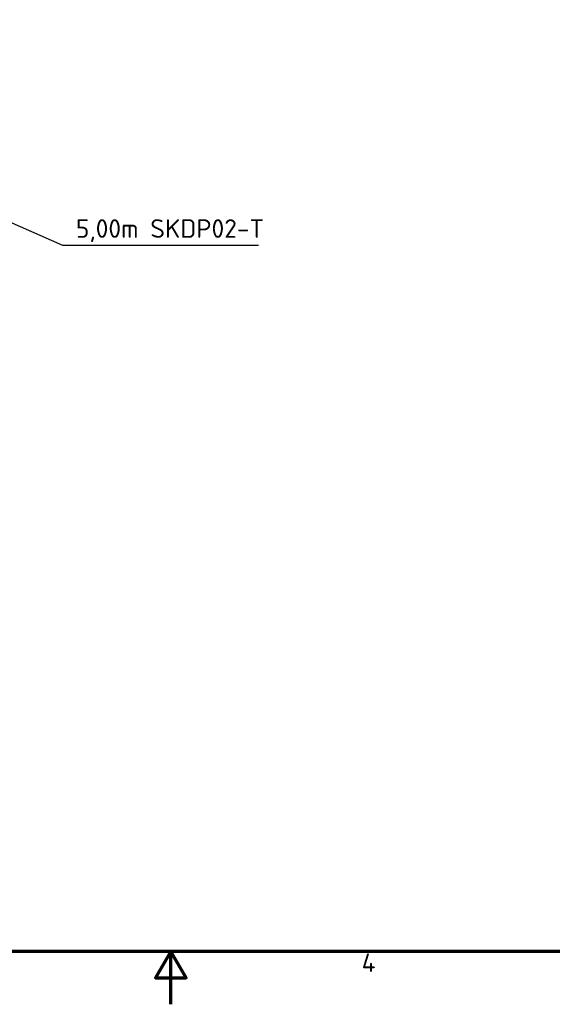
# Model space of a CAD drawing. Header units: millimetres. Extents: x 0 to 2970, y 0 to 2100.
# Tile 10 of 22: x 1342 to 1845, y 0 to 930. Entities that reach past the tile are written whole.
import ezdxf

# ---------------------------------------------------------------- set-up
doc = ezdxf.new("R2010")
doc.units = ezdxf.units.MM
doc.header["$LTSCALE"] = 5
doc.layers.add('Rahmen (ISO)', color=7, linetype='Continuous', lineweight=70)
doc.layers.add('Symbol (ISO)', color=7, linetype='Continuous', lineweight=25)
doc.styles.add('Notiztext (DIN)', font='isocpeur.ttf')
doc.dimstyles.new('Standard - Methode 2a (DIN)$7', dxfattribs={"dimscale": 5, "dimtxt": 3.5, "dimasz": 2.5, "dimexe": 3.175, "dimexo": 0.8, "dimgap": 0.8, "dimtad": 1, "dimtih": 1, "dimtoh": 1, "dimrnd": 1e-08, "dimtxsty": 'Notiztext (DIN)', "dimcen": 0.09, "dimdle": 10, "dimclrd": 256, "dimclre": 256, "dimclrt": 256, "dimazin": 2, "dimtfac": 1, "dimtmove": 0, "dimatfit": 3, "dimfxl": 1, "dimtolj": 1, "dimlwd": -1, "dimlwe": -1, "dimarcsym": 0})

# ---------------------------------------------------------------- blocks, each defined once
blk = doc.blocks.new('Ränder Standardrahmen')
at = {"layer": 'Rahmen (ISO)', "flags": 128}
for points in [[(10, 10), (10, 410), (584, 410), (584, 10), (10, 10)], [(297, 0), (297, 10), (294.11, 5), (299.89, 5), (297, 10)]]:
    blk.add_lwpolyline(points, dxfattribs=at)
at = {"layer": 'Rahmen (ISO)', "insert": (333.03, 6.1), "char_height": 3.5, "attachment_point": 7, "style": 'Notiztext (DIN)'}
blk.add_mtext('4', dxfattribs=at)

msp = doc.modelspace()

# ---------------------------------------------------------------- block references
at = {"xscale": 5, "yscale": 5, "zscale": 5}
msp.add_blockref('Ränder Standardrahmen', (0, 0), dxfattribs=at)

# ---------------------------------------------------------------- texts
at = {"layer": 'Symbol (ISO)', "insert": (1395.283, 719.991), "char_height": 17.5, "width": 175.77921, "attachment_point": 7, "style": 'Notiztext (DIN)'}
msp.add_mtext('{\\fISOCPEUR|b0|i0;5,00m SKDP02-T}', dxfattribs=at)

# ---------------------------------------------------------------- leaders
at = {"layer": 'Symbol (ISO)', "annotation_type": 0, "has_hookline": 1, "hookline_direction": 0, "text_width": 172.375}
msp.add_leader([(1183.291, 804.824), (1382.783, 717.075), (1395.283, 717.075)], dimstyle='Standard - Methode 2a (DIN)$7', override={"dimgap": 0, "dimtad": 1}, dxfattribs=at)

doc.saveas('drawing.dxf')
